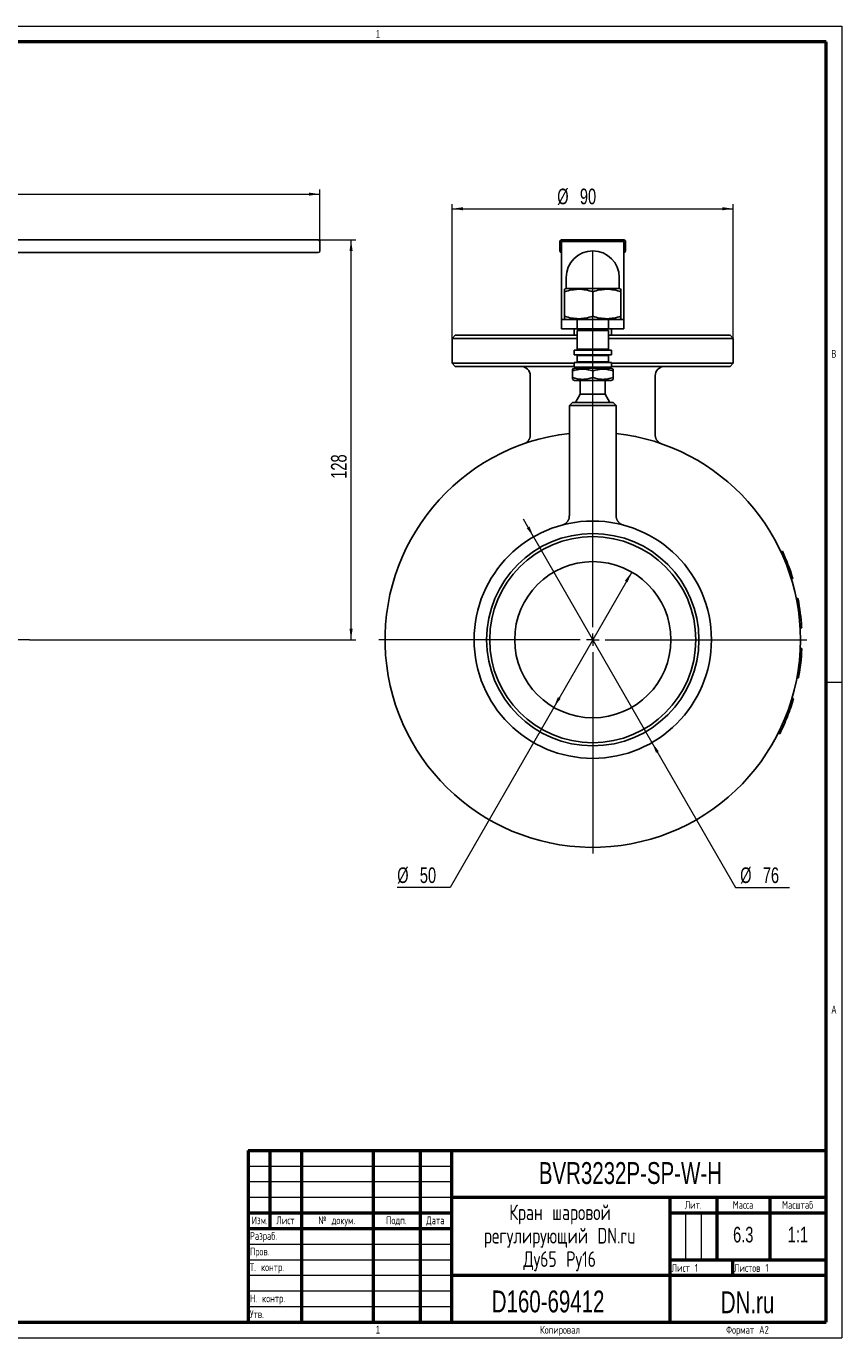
# Model space of a CAD drawing. Header units: millimetres. Extents: x 0 to 594, y 0 to 420.
# Tile 19 of 19: x 333 to 594, y 0 to 420. Entities that reach past the tile are written whole.
import ezdxf

# ---------------------------------------------------------------- set-up
doc = ezdxf.new("R2010")
doc.units = ezdxf.units.MM
doc.linetypes.add('CENTERX2', pattern=[20.32, 12.7, -2.54, 2.54, -2.54])
doc.layers.add('ОСЕВЫЕ', color=7, linetype='Continuous')
doc.layers.add('ОСНОВНОЙ', color=7, linetype='Continuous', lineweight=25)
doc.styles.add('SLDTEXTSTYLE0', font='TXT', dxfattribs={"width": 0.7, "bigfont": 'bigfont'})
doc.styles.add('SLDTEXTSTYLE1', font='TXT', dxfattribs={"width": 0.7})
doc.styles.add('SLDTEXTSTYLE2', font='TXT', dxfattribs={"width": 0.605})
doc.dimstyles.new('SLDDIMSTYLE1', dxfattribs={"dimtxt": 5, "dimasz": 3.5, "dimexe": 0, "dimexo": 0.0625, "dimgap": 1.25, "dimtad": 2, "dimrnd": 1e-09, "dimzin": 12, "dimdsep": 46, "dimtxsty": 'SLDTEXTSTYLE1', "dimsah": 1, "dimcen": 0.09, "dimadec": 0, "dimazin": 3, "dimtol": 1, "dimtfac": 1, "dimtdec": 3, "dimtofl": 0, "dimtmove": 0, "dimatfit": 3, "dimfxl": 1, "dimfrac": 2, "dimtolj": 1, "dimarcsym": 0})
doc.dimstyles.new('SLDDIMSTYLE2', dxfattribs={"dimtxt": 5, "dimasz": 3.5, "dimexe": 0, "dimexo": 0.0625, "dimgap": 1.25, "dimtad": 0, "dimtih": 1, "dimtoh": 1, "dimrnd": 1e-09, "dimzin": 12, "dimdsep": 46, "dimtxsty": 'SLDTEXTSTYLE1', "dimsah": 1, "dimcen": 0, "dimadec": 0, "dimazin": 3, "dimtol": 1, "dimtfac": 1, "dimtdec": 3, "dimtmove": 0, "dimatfit": 3, "dimfxl": 1, "dimfrac": 2, "dimtolj": 1, "dimarcsym": 0})

# ---------------------------------------------------------------- blocks, each defined once
blk = doc.blocks.new('SW_NOTE_0')
at = {"color": 0, "linetype": 'Continuous', "lineweight": 0, "char_height": 5, "attachment_point": 2, "style": 'SLDTEXTSTYLE0'}
for s, insert in [('Кран шаровой', (17.19, 6.43)), ('регулирующий DN.ru', (17.09, -1.07)), ('Ду65 Ру16', (17.09, -8.57))]:
    blk.add_mtext(s, dxfattribs=dict(at, insert=insert))
blk = doc.blocks.new('_D_1')
at = {"color": 7, "linetype": 'Continuous', "lineweight": 0}
for p, q in [((416.9, 351.55), (438.4, 351.55)), ((436.9, 223.55), (436.9, 351.55)), ((333.9, 223.55), (438.4, 223.55))]:
    blk.add_line(p, q, dxfattribs=at)
at = {"color": 7, "linetype": 'Continuous', "lineweight": 18}
for points in [[(436.9, 351.55), (436.4, 348.05), (437.4, 348.05)], [(436.9, 223.55), (437.4, 227.05), (436.4, 227.05)]]:
    blk.add_solid(points, dxfattribs=at)
at = {"color": 7, "linetype": 'Continuous', "lineweight": 18, "insert": (430.46, 275.08), "char_height": 5, "attachment_point": 1, "rotation": 90, "style": 'SLDTEXTSTYLE1'}
blk.add_mtext('128', dxfattribs=at)
blk = doc.blocks.new('_D_2')
at = {"color": 7, "linetype": 'Continuous', "lineweight": 0}
for p, q in [((181.9, 346.65), (181.9, 367.73)), ((181.9, 366.23), (426.9, 366.23)), ((426.9, 351.05), (426.9, 367.73))]:
    blk.add_line(p, q, dxfattribs=at)
at = {"color": 7, "linetype": 'Continuous', "lineweight": 18}
for points in [[(181.9, 366.23), (185.4, 365.73), (185.4, 366.73)], [(426.9, 366.23), (423.4, 366.73), (423.4, 365.73)]]:
    blk.add_solid(points, dxfattribs=at)
at = {"color": 7, "linetype": 'Continuous', "lineweight": 18, "insert": (312.52, 372.68), "char_height": 5, "attachment_point": 1, "style": 'SLDTEXTSTYLE1'}
blk.add_mtext('245', dxfattribs=at)
blk = doc.blocks.new('_D_3')
at = {"color": 7, "linetype": 'Continuous', "lineweight": 0}
for p, q in [((469.28, 320.05), (469.28, 363.05)), ((469.28, 361.55), (559.28, 361.55)), ((559.28, 320.05), (559.28, 363.05))]:
    blk.add_line(p, q, dxfattribs=at)
at = {"color": 7, "linetype": 'Continuous', "lineweight": 18}
for points in [[(469.28, 361.55), (472.78, 361.05), (472.78, 362.05)], [(559.28, 361.55), (555.78, 362.05), (555.78, 361.05)]]:
    blk.add_solid(points, dxfattribs=at)
at = {"color": 7, "linetype": 'Continuous', "lineweight": 18, "char_height": 5, "attachment_point": 1, "style": 'SLDTEXTSTYLE1'}
for s, insert in [('%%c', (502.9, 367.99)), ('90', (510.15, 367.99))]:
    blk.add_mtext(s, dxfattribs=dict(at, insert=insert))
blk = doc.blocks.new('_D_4')
at = {"color": 7, "linetype": 'Continuous', "lineweight": 0}
for p, q in [((526.75, 245.22), (501.81, 201.88)), ((501.81, 201.88), (468.62, 144.18)), ((468.62, 144.18), (451.67, 144.18))]:
    blk.add_line(p, q, dxfattribs=at)
at = {"color": 7, "linetype": 'Continuous', "lineweight": 18}
for points in [[(526.75, 245.22), (524.57, 242.43), (525.43, 241.94)], [(501.81, 201.88), (503.99, 204.66), (503.12, 205.16)]]:
    blk.add_solid(points, dxfattribs=at)
at = {"color": 7, "linetype": 'Continuous', "lineweight": 18, "char_height": 5, "attachment_point": 1, "style": 'SLDTEXTSTYLE1'}
for s, insert in [('%%c', (451.67, 150.63)), ('50', (458.92, 150.63))]:
    blk.add_mtext(s, dxfattribs=dict(at, insert=insert))
blk = doc.blocks.new('_D_5')
at = {"color": 7, "linetype": 'Continuous', "lineweight": 0}
for p, q in [((495.33, 256.49), (492.09, 262.12)), ((495.33, 256.49), (533.23, 190.61)), ((533.23, 190.61), (559.94, 144.18)), ((559.94, 144.18), (577.25, 144.18))]:
    blk.add_line(p, q, dxfattribs=at)
at = {"color": 7, "linetype": 'Continuous', "lineweight": 18}
for points in [[(495.33, 256.49), (494.02, 259.77), (493.15, 259.27)], [(533.23, 190.61), (534.54, 187.33), (535.41, 187.83)]]:
    blk.add_solid(points, dxfattribs=at)
at = {"color": 7, "linetype": 'Continuous', "lineweight": 18, "char_height": 5, "attachment_point": 1, "style": 'SLDTEXTSTYLE1'}
for s, insert in [('%%c', (561.47, 150.63)), ('76', (568.72, 150.63))]:
    blk.add_mtext(s, dxfattribs=dict(at, insert=insert))
blk = doc.blocks.new('SW_CENTERMARKSYMBOL_0')
at = {"color": 0, "linetype": 'Continuous', "lineweight": 18}
for p, q in [((0, 4), (0, 124.62)), ((-4, 0), (-68.5, 0)), ((0, 0), (-2, 0)), ((0, 0), (0, 2)), ((0, 0), (0, -2)), ((0, 0), (2, 0)), ((4, 0), (68.5, 0)), ((0, -4), (0, -68.5))]:
    blk.add_line(p, q, dxfattribs=at)

msp = doc.modelspace()

# ---------------------------------------------------------------- linework, layer by layer
at = {"color": 7, "linetype": 'Continuous', "lineweight": 50}
for p, q in [((589, 415), (20, 415)), ((589, 5), (589, 415)), ((404, 60), (589, 60)), ((404, 60), (404, 5)), ((411, 35), (411, 60)), ((421, 60), (421, 5)), ((444, 60), (444, 5)), ((459, 60), (459, 5)), ((469, 60), (469, 5)), ((469, 45), (589, 45)), ((539, 45), (539, 5)), ((554, 45), (554, 25)), ((571, 45), (571, 25)), ((404, 40), (469, 40)), ((539, 40), (589, 40)), ((404, 35), (469, 35)), ((539, 25), (589, 25)), ((559, 25), (559, 20)), ((469, 20), (589, 20)), ((20, 5), (589, 5))]:
    msp.add_line(p, q, dxfattribs=at)
at = {"color": 7, "linetype": 'Continuous', "lineweight": 25}
for p, q in [((306.9, 351.549), (416.9, 351.549)), ((416.9, 351.549), (426.4, 351.549)), ((426.9, 351.049), (426.9, 348.049)), ((503.779, 351.049), (503.779, 348.049)), ((524.279, 351.549), (504.279, 351.549)), ((504.279, 351.049), (524.279, 351.049)), ((504.279, 349.877), (504.279, 351.049)), ((504.279, 349.877), (504.279, 326.342)), ((524.279, 351.049), (524.279, 349.877)), ((524.279, 349.877), (524.279, 326.342)), ((524.779, 351.049), (524.779, 348.049)), ((416.9, 347.549), (306.9, 347.549)), ((426.4, 347.549), (416.9, 347.549)), ((505.779, 336.049), (505.279, 335.76)), ((505.779, 339.549), (505.779, 336.049)), ((522.779, 336.049), (505.779, 336.049)), ((522.779, 336.049), (522.779, 339.549)), ((523.279, 335.76), (522.779, 336.049)), ((505.279, 334.956), (505.279, 327.141)), ((514.279, 334.956), (514.279, 327.141)), ((523.279, 334.956), (523.279, 327.141)), ((504.279, 326.049), (504.279, 326.342)), ((504.279, 323.049), (504.279, 326.049)), ((504.279, 326.049), (509.279, 326.049)), ((505.279, 326.337), (505.779, 326.049)), ((509.279, 326.049), (509.279, 323.049)), ((519.279, 326.049), (509.279, 326.049)), ((519.279, 323.049), (519.279, 326.049)), ((519.279, 326.049), (524.279, 326.049)), ((522.779, 326.049), (523.279, 326.337)), ((524.279, 326.342), (524.279, 326.049)), ((524.279, 326.049), (524.279, 323.049)), ((470.279, 321.049), (469.279, 320.049)), ((469.279, 320.049), (469.279, 312.049)), ((509.279, 320.049), (469.279, 320.049)), ((470.279, 321.049), (509.279, 321.049)), ((509.279, 323.049), (504.279, 323.049)), ((508.279, 323.049), (508.279, 321.049)), ((519.279, 323.049), (509.279, 323.049)), ((509.279, 322.549), (509.279, 316.549)), ((519.279, 322.549), (509.279, 322.549)), ((524.279, 323.049), (519.279, 323.049)), ((519.279, 316.549), (519.279, 322.549)), ((519.279, 321.049), (558.279, 321.049)), ((559.279, 320.049), (519.279, 320.049)), ((520.279, 321.049), (520.279, 323.049)), ((559.279, 320.049), (558.279, 321.049)), ((559.279, 312.049), (559.279, 320.049)), ((508.279, 316.299), (508.279, 314.799)), ((520.279, 316.299), (508.279, 316.299)), ((509.279, 316.549), (514.279, 316.549)), ((510.279, 316.549), (510.279, 316.299)), ((514.279, 316.549), (519.279, 316.549)), ((518.279, 316.299), (518.279, 316.549)), ((520.279, 314.799), (520.279, 316.299)), ((469.279, 312.049), (470.279, 311.049)), ((469.279, 312.049), (508.279, 312.049)), ((508.279, 311.049), (470.279, 311.049)), ((520.279, 314.799), (508.279, 314.799)), ((508.279, 312.299), (508.279, 310.799)), ((520.279, 312.299), (508.279, 312.299)), ((509.279, 314.549), (509.279, 312.549)), ((509.279, 314.549), (514.279, 314.549)), ((509.279, 312.549), (514.279, 312.549)), ((510.279, 314.799), (510.279, 314.549)), ((510.279, 312.549), (510.279, 312.299)), ((514.279, 314.549), (519.279, 314.549)), ((514.279, 312.549), (519.279, 312.549)), ((518.279, 314.549), (518.279, 314.799)), ((518.279, 312.299), (518.279, 312.549)), ((519.279, 312.549), (519.279, 314.549)), ((520.279, 310.799), (520.279, 312.299)), ((520.279, 312.049), (559.279, 312.049)), ((558.279, 311.049), (520.279, 311.049)), ((558.279, 311.049), (559.279, 312.049)), ((494.279, 308.049), (494.279, 289.136)), ((508.429, 310.549), (507.779, 310.174)), ((507.779, 309.593), (507.779, 307.505)), ((507.779, 306.924), (508.429, 306.549)), ((520.279, 310.799), (508.279, 310.799)), ((508.429, 310.549), (514.279, 310.549)), ((510.279, 310.799), (510.279, 310.549)), ((514.279, 310.549), (520.129, 310.549)), ((514.279, 309.593), (514.279, 307.505)), ((518.279, 310.549), (518.279, 310.799)), ((520.779, 310.174), (520.129, 310.549)), ((520.129, 306.549), (520.779, 306.924)), ((520.779, 309.593), (520.779, 307.505)), ((534.279, 289.137), (534.279, 308.049)), ((508.429, 306.549), (514.279, 306.549)), ((510.279, 306.549), (510.279, 302.147)), ((514.279, 306.549), (520.129, 306.549)), ((518.279, 302.147), (518.279, 306.549)), ((507.779, 299.549), (506.779, 298.549)), ((506.779, 298.549), (506.779, 263.183)), ((514.279, 298.549), (506.779, 298.549)), ((507.779, 299.549), (514.279, 299.549)), ((510.279, 302.147), (508.779, 299.549)), ((510.279, 302.147), (514.279, 302.147)), ((514.279, 302.147), (518.279, 302.147)), ((514.279, 299.549), (520.779, 299.549)), ((521.779, 298.549), (514.279, 298.549)), ((519.779, 299.549), (518.279, 302.147)), ((521.779, 298.549), (520.779, 299.549)), ((521.779, 263.184), (521.779, 298.549)), ((575.008, 251.85), (574.555, 251.638)), ((578.271, 243.397), (577.794, 243.249)), ((578.306, 243.286), (577.828, 243.138)), ((578.34, 243.175), (577.862, 243.028)), ((579.957, 236.791), (579.467, 236.692)), ((580.003, 236.563), (579.512, 236.466)), ((581.158, 227.576), (580.658, 227.546)), ((581.171, 227.344), (580.672, 227.316)), ((581.211, 220.527), (580.711, 220.55)), ((581.221, 220.76), (580.721, 220.78)), ((581.207, 220.527), (581.221, 220.76)), ((580.149, 211.295), (579.657, 211.387)), ((580.191, 211.524), (579.699, 211.614)), ((577.173, 201.948), (577.646, 201.785)), ((578.083, 204.806), (578.563, 204.665)), ((573.683, 193.659), (574.13, 193.435)), ((574.971, 196.369), (575.427, 196.164))]:
    msp.add_line(p, q, dxfattribs=at)
at = {"color": 7, "linetype": 'CENTERX2', "lineweight": 18}
msp.add_line((333.9, 223.549), (29.9, 223.549), dxfattribs=at)
at = {"color": 7, "linetype": 'Continuous', "lineweight": 18}
for p, q in [((404, 55), (469, 55)), ((404, 50), (469, 50)), ((404, 45), (469, 45)), ((544, 40), (544, 25)), ((549, 40), (549, 25)), ((404, 30), (469, 30)), ((404, 25), (469, 25)), ((404, 20), (469, 20)), ((404, 15), (469, 15)), ((404, 10), (469, 10))]:
    msp.add_line(p, q, dxfattribs=at)
at = {"color": 7, "linetype": 'Continuous', "lineweight": 25}
for radius in [38, 34, 33, 25]:
    msp.add_circle((514.279, 223.549), radius, dxfattribs=at)
for centre, radius, start, end in [((426.4, 351.049), 0.5, 0, 90), ((504.279, 351.049), 0.5, 90, 180), ((524.279, 351.049), 0.5, 0, 90), ((426.4, 348.049), 0.5, 270, 0), ((504.279, 348.049), 0.5, 180, 270), ((514.279, 339.549), 8.5, 0, 180), ((524.279, 348.049), 0.5, 270, 0), ((491.279, 308.049), 3, 0, 90), ((537.279, 308.049), 3, 90, 180), ((514.279, 223.549), 66.5, 96.47571, 0), ((514.279, 223.549), 66.5, 0, 83.52429), ((514.279, 223.549), 67, 17.23181, 24.98613), ((514.279, 223.549), 67, 3.44636, 11.20068), ((514.279, 223.549), 67, 349.66091, 357.41523), ((514.279, 223.549), 67, 335.87546, 341.04501), ((514.279, 223.549), 67, 341.04501, 343.62978), ((514.279, 223.549), 67, 333.29069, 335.87546)]:
    msp.add_arc(centre, radius, start, end, dxfattribs=at)
for points, knots in [([(514.279, 334.956), (513.544, 335.201), (512.804, 335.403), (511.308, 335.683), (510.552, 335.76), (509.405, 335.76), (509.02, 335.742), (508.26, 335.668), (507.882, 335.614), (506.756, 335.404), (506.014, 335.201), (505.279, 334.956)], [0, 0, 0, 0, 0.25, 0.25, 0.5, 0.5, 0.625, 0.625, 0.75, 0.75, 1, 1, 1, 1]), ([(505.279, 334.956), (505.279, 335.073), (505.279, 335.248), (505.279, 335.432), (505.279, 335.55), (505.279, 335.645), (505.279, 335.713), (505.279, 335.754), (505.279, 335.757), (505.279, 335.759)], [0, 0, 0, 0, 0.2508351, 0.3767053, 0.5025714, 0.6302476, 0.7579198, 0.8864507, 1, 1, 1, 1]), ([(523.279, 334.956), (522.544, 335.201), (521.804, 335.403), (520.308, 335.683), (519.552, 335.76), (518.405, 335.76), (518.02, 335.742), (517.26, 335.668), (516.882, 335.614), (515.756, 335.404), (515.014, 335.201), (514.279, 334.956)], [0, 0, 0, 0, 0.25, 0.25, 0.5, 0.5, 0.625, 0.625, 0.75, 0.75, 1, 1, 1, 1]), ([(523.279, 335.759), (523.279, 335.759), (523.279, 335.764), (523.279, 335.746), (523.279, 335.706), (523.279, 335.637), (523.279, 335.545), (523.279, 335.428), (523.279, 335.246), (523.279, 335.072), (523.279, 334.956)], [0, 0, 0, 0, 0.0149803, 0.1364508, 0.2579227, 0.3801548, 0.5023902, 0.6265604, 0.7507346, 1, 1, 1, 1]), ([(505.279, 327.141), (506.013, 326.896), (506.754, 326.695), (508.249, 326.415), (509.005, 326.338), (510.153, 326.337), (510.537, 326.356), (511.297, 326.429), (511.675, 326.484), (512.801, 326.694), (513.543, 326.896), (514.279, 327.141)], [0, 0, 0, 0, 0.25, 0.25, 0.5, 0.5, 0.625, 0.625, 0.75, 0.75, 1, 1, 1, 1]), ([(505.279, 326.339), (505.279, 326.338), (505.279, 326.334), (505.279, 326.351), (505.279, 326.392), (505.279, 326.46), (505.279, 326.553), (505.279, 326.669), (505.279, 326.852), (505.279, 327.025), (505.279, 327.141)], [0, 0, 0, 0, 0.0149803, 0.1364508, 0.2579227, 0.3801548, 0.5023902, 0.6265604, 0.7507346, 1, 1, 1, 1]), ([(514.279, 327.141), (515.013, 326.896), (515.754, 326.695), (517.249, 326.415), (518.005, 326.338), (519.153, 326.337), (519.537, 326.356), (520.297, 326.429), (520.675, 326.484), (521.801, 326.694), (522.543, 326.896), (523.279, 327.141)], [0, 0, 0, 0, 0.25, 0.25, 0.5, 0.5, 0.625, 0.625, 0.75, 0.75, 1, 1, 1, 1]), ([(523.279, 327.141), (523.279, 327.025), (523.279, 326.849), (523.279, 326.666), (523.279, 326.547), (523.279, 326.453), (523.279, 326.385), (523.279, 326.344), (523.279, 326.341), (523.279, 326.339)], [0, 0, 0, 0, 0.25083506, 0.3767053, 0.50257138, 0.63024757, 0.7579198, 0.88645073, 1, 1, 1, 1]), ([(507.779, 310.172), (507.779, 310.172), (507.779, 310.185), (507.779, 310.138), (507.779, 310.028), (507.779, 309.843), (507.779, 309.677), (507.779, 309.593)], [0, 0, 0, 0, 0.0127474, 0.2562036, 0.5012033, 0.7501205, 1, 1, 1, 1]), ([(507.779, 309.593), (508.309, 309.77), (508.844, 309.916), (509.924, 310.118), (510.47, 310.173), (511.299, 310.174), (511.576, 310.16), (512.126, 310.107), (512.398, 310.068), (513.212, 309.916), (513.747, 309.77), (514.279, 309.593)], [0, 0, 0, 0, 0.25, 0.25, 0.5, 0.5, 0.625, 0.625, 0.75, 0.75, 1, 1, 1, 1]), ([(507.779, 307.505), (507.779, 307.421), (507.779, 307.252), (507.779, 307.069), (507.779, 306.946), (507.779, 306.933), (507.779, 306.926)], [0, 0, 0, 0, 0.2503337, 0.5015276, 0.7562926, 1, 1, 1, 1]), ([(514.279, 307.505), (513.748, 307.328), (513.213, 307.182), (512.133, 306.98), (511.588, 306.924), (510.759, 306.924), (510.481, 306.937), (509.932, 306.99), (509.659, 307.03), (508.846, 307.181), (508.31, 307.328), (507.779, 307.505)], [0, 0, 0, 0, 0.25, 0.25, 0.5, 0.5, 0.625, 0.625, 0.75, 0.75, 1, 1, 1, 1]), ([(514.279, 309.593), (514.809, 309.77), (515.344, 309.916), (516.424, 310.118), (516.97, 310.173), (517.799, 310.174), (518.076, 310.16), (518.626, 310.107), (518.898, 310.068), (519.712, 309.916), (520.247, 309.77), (520.779, 309.593)], [0, 0, 0, 0, 0.25, 0.25, 0.5, 0.5, 0.625, 0.625, 0.75, 0.75, 1, 1, 1, 1]), ([(520.779, 307.505), (520.248, 307.328), (519.713, 307.182), (518.633, 306.98), (518.088, 306.924), (517.259, 306.924), (516.981, 306.937), (516.432, 306.99), (516.159, 307.03), (515.346, 307.181), (514.81, 307.328), (514.279, 307.505)], [0, 0, 0, 0, 0.25, 0.25, 0.5, 0.5, 0.625, 0.625, 0.75, 0.75, 1, 1, 1, 1]), ([(520.779, 309.593), (520.779, 309.677), (520.779, 309.845), (520.779, 310.029), (520.779, 310.152), (520.779, 310.165), (520.779, 310.172)], [0, 0, 0, 0, 0.2503337, 0.5015276, 0.7562926, 1, 1, 1, 1]), ([(520.779, 306.926), (520.779, 306.925), (520.779, 306.912), (520.779, 306.959), (520.779, 307.07), (520.779, 307.254), (520.779, 307.421), (520.779, 307.505)], [0, 0, 0, 0, 0.0127474, 0.2562036, 0.5012033, 0.7501205, 1, 1, 1, 1]), ([(494.277, 289.136), (494.277, 289.08), (494.277, 288.946), (494.256, 288.739), (494.218, 288.517), (494.164, 288.301), (494.096, 288.093), (494.014, 287.893), (493.919, 287.703), (493.814, 287.523), (493.698, 287.355), (493.575, 287.198), (493.444, 287.054), (493.309, 286.922), (493.172, 286.803), (493.033, 286.697), (492.897, 286.605), (492.766, 286.526), (492.643, 286.46), (492.534, 286.407), (492.447, 286.369), (492.385, 286.344), (492.345, 286.329), (492.322, 286.32), (492.307, 286.314), (492.302, 286.313), (492.299, 286.312)], [0, 0, 0, 0, 0.045935, 0.1073671, 0.1679961, 0.2278015, 0.2867524, 0.344806, 0.4019063, 0.4579815, 0.5129406, 0.5666693, 0.6190235, 0.6698211, 0.7188305, 0.7657552, 0.8102117, 0.8516982, 0.889541, 0.9227433, 0.9493383, 0.9665404, 0.9771105, 0.9851534, 0.9919955, 1, 1, 1, 1]), ([(536.258, 286.312), (536.255, 286.313), (536.251, 286.314), (536.231, 286.321), (536.198, 286.334), (536.149, 286.353), (536.07, 286.387), (535.946, 286.444), (535.784, 286.529), (535.607, 286.639), (535.441, 286.759), (535.284, 286.889), (535.136, 287.03), (534.992, 287.187), (534.856, 287.359), (534.732, 287.543), (534.62, 287.737), (534.523, 287.941), (534.44, 288.152), (534.374, 288.371), (534.325, 288.594), (534.293, 288.821), (534.278, 289.002), (534.28, 289.108), (534.281, 289.137)], [0, 0, 0, 0, 0.0079519, 0.017136, 0.026707, 0.040281, 0.0602664, 0.0968386, 0.1504304, 0.2075509, 0.2647392, 0.3163493, 0.3720343, 0.4296181, 0.4884953, 0.5482403, 0.6085865, 0.6693613, 0.7304499, 0.7917736, 0.8532764, 0.9149179, 0.9766677, 1, 1, 1, 1]), ([(506.777, 263.183), (506.777, 263.151), (506.779, 263.041), (506.764, 262.856), (506.731, 262.628), (506.68, 262.408), (506.615, 262.194), (506.535, 261.989), (506.441, 261.793), (506.336, 261.607), (506.219, 261.433), (506.094, 261.27), (505.96, 261.119), (505.821, 260.981), (505.677, 260.856), (505.53, 260.744), (505.384, 260.645), (505.239, 260.56), (505.1, 260.487), (504.97, 260.428), (504.857, 260.382), (504.767, 260.349), (504.702, 260.327), (504.658, 260.314), (504.627, 260.304), (504.605, 260.298), (504.589, 260.293), (504.58, 260.291), (504.577, 260.29), (504.576, 260.29)], [0, 0, 0, 0, 0.0237684, 0.0808419, 0.1371928, 0.1928146, 0.2476917, 0.3017992, 0.355102, 0.4075531, 0.4590921, 0.5096425, 0.5591074, 0.6073652, 0.6542619, 0.6996015, 0.7431321, 0.7845227, 0.8233199, 0.8588331, 0.8897449, 0.9135739, 0.9297763, 0.9414744, 0.9514651, 0.9619754, 0.974489, 0.9912893, 1, 1, 1, 1]), ([(523.983, 260.289), (523.982, 260.29), (523.98, 260.29), (523.97, 260.293), (523.952, 260.298), (523.927, 260.305), (523.891, 260.316), (523.839, 260.332), (523.763, 260.358), (523.658, 260.398), (523.515, 260.459), (523.347, 260.543), (523.173, 260.645), (523.007, 260.758), (522.848, 260.882), (522.69, 261.024), (522.54, 261.18), (522.398, 261.351), (522.268, 261.533), (522.152, 261.726), (522.049, 261.928), (521.962, 262.139), (521.891, 262.356), (521.836, 262.578), (521.799, 262.805), (521.779, 263.007), (521.78, 263.134), (521.78, 263.184)], [0, 0, 0, 0, 0.0122963, 0.032429, 0.0455509, 0.0569611, 0.0679009, 0.0808481, 0.0995881, 0.1277321, 0.1636771, 0.2133727, 0.2650457, 0.3107625, 0.3606781, 0.4124844, 0.4655876, 0.5195547, 0.5741159, 0.629098, 0.6843863, 0.7399026, 0.7955922, 0.8514154, 0.9073427, 0.9633517, 1, 1, 1, 1]), ([(574.939, 250.799), (574.939, 250.799), (574.939, 250.798), (574.943, 250.789), (574.952, 250.769), (574.968, 250.735), (574.985, 250.696), (575.003, 250.655), (575.024, 250.61), (575.036, 250.582), (575.042, 250.569)], [0, 0, 0, 0, 0.1250136, 0.2500235, 0.5000232, 0.6288373, 0.7500175, 0.8750021, 0.9374952, 1, 1, 1, 1]), ([(577.443, 244.346), (577.448, 244.332), (577.457, 244.304), (577.472, 244.259), (577.489, 244.206), (577.504, 244.158), (577.513, 244.132), (577.514, 244.13), (577.514, 244.128)], [0, 0, 0, 0, 0.0625097, 0.1250045, 0.2499825, 0.4999414, 0.74996, 1, 1, 1, 1]), ([(578.079, 244.007), (578.07, 244.033), (578.063, 244.057), (578.053, 244.087), (578.05, 244.096), (578.046, 244.109), (578.045, 244.113), (578.043, 244.118), (578.042, 244.12), (578.041, 244.124), (578.041, 244.125), (578.034, 244.147), (578.027, 244.167), (578.015, 244.206), (578.008, 244.225), (577.988, 244.287), (577.975, 244.327), (577.957, 244.383), (577.951, 244.401), (577.943, 244.427), (577.94, 244.436), (577.936, 244.448), (577.934, 244.453), (577.931, 244.461), (577.93, 244.465), (577.916, 244.507), (577.905, 244.541), (577.89, 244.586), (577.886, 244.6), (577.879, 244.62), (577.877, 244.626), (577.874, 244.635), (577.873, 244.638), (577.871, 244.644), (577.87, 244.647), (577.865, 244.662), (577.861, 244.673), (577.855, 244.692), (577.853, 244.7), (577.85, 244.708), (577.849, 244.711), (577.848, 244.714), (577.848, 244.715), (577.847, 244.716), (577.847, 244.717), (577.847, 244.718), (577.846, 244.718), (577.846, 244.72), (577.845, 244.722), (577.844, 244.725)], [0, 0, 0, 0, 0.0625, 0.0625, 0.09375, 0.09375, 0.109375, 0.109375, 0.1171875, 0.1171875, 0.125, 0.125, 0.1875, 0.1875, 0.25, 0.25, 0.375, 0.375, 0.4375, 0.4375, 0.46875, 0.46875, 0.484375, 0.484375, 0.5, 0.5, 0.625, 0.625, 0.6875, 0.6875, 0.71875, 0.71875, 0.734375, 0.734375, 0.75, 0.75, 0.8125, 0.8125, 0.875, 0.875, 0.90625, 0.90625, 0.921875, 0.921875, 0.9296875, 0.9296875, 0.9375, 0.9375, 1, 1, 1, 1]), ([(578.306, 243.286), (578.304, 243.29), (578.302, 243.298), (578.287, 243.345), (578.275, 243.385), (578.271, 243.397)], [0, 0, 0, 0, 0.4134188, 0.8269688, 1, 1, 1, 1]), ([(578.34, 243.175), (578.339, 243.176), (578.338, 243.18), (578.334, 243.194), (578.325, 243.223), (578.314, 243.26), (578.303, 243.295), (578.298, 243.31)], [0, 0, 0, 0, 0.21772621, 0.41120834, 0.60718385, 0.82012208, 1, 1, 1, 1]), ([(580.003, 236.563), (580.002, 236.564), (579.994, 236.604), (579.982, 236.666), (579.97, 236.727), (579.963, 236.76), (579.959, 236.779), (579.958, 236.788), (579.957, 236.79), (579.957, 236.791)], [0, 0, 0, 0, 0.00754324, 0.25030688, 0.49966789, 0.62949966, 0.75320574, 0.85805263, 1, 1, 1, 1]), ([(580.265, 231.797), (580.265, 231.796), (580.266, 231.794), (580.267, 231.783), (580.27, 231.759), (580.273, 231.73), (580.277, 231.704), (580.278, 231.691)], [0, 0, 0, 0, 0.2500206, 0.5000335, 0.7500326, 0.8750275, 1, 1, 1, 1]), ([(581.171, 227.344), (581.171, 227.346), (581.171, 227.349), (581.17, 227.358), (581.169, 227.376), (581.167, 227.412), (581.164, 227.474), (581.159, 227.544), (581.157, 227.577)], [0, 0, 0, 0, 0.1503501, 0.2590823, 0.3888835, 0.5182035, 0.7773311, 1, 1, 1, 1]), ([(580.663, 219.628), (580.663, 219.628), (580.663, 219.627), (580.662, 219.617), (580.661, 219.596), (580.659, 219.558), (580.656, 219.515), (580.654, 219.471), (580.65, 219.421), (580.649, 219.391), (580.648, 219.376)], [0, 0, 0, 0, 0.1250136, 0.2500235, 0.5000232, 0.6288373, 0.7500175, 0.8750021, 0.9374952, 1, 1, 1, 1]), ([(580.916, 216.59), (580.917, 216.601), (580.918, 216.61), (580.92, 216.621), (580.92, 216.625), (580.92, 216.63), (580.921, 216.631), (580.921, 216.633), (580.921, 216.634), (580.921, 216.635), (580.921, 216.635), (580.921, 216.636), (580.921, 216.636), (580.922, 216.644), (580.923, 216.65), (580.924, 216.662), (580.924, 216.668), (580.925, 216.677), (580.926, 216.682), (580.926, 216.687), (580.927, 216.689), (580.927, 216.691), (580.927, 216.691), (580.927, 216.692), (580.927, 216.693), (580.927, 216.693), (580.927, 216.693), (580.927, 216.694), (580.927, 216.694), (580.927, 216.697), (580.928, 216.7), (580.928, 216.702)], [0, 0, 0, 0, 0.125, 0.125, 0.1875, 0.1875, 0.21875, 0.21875, 0.234375, 0.234375, 0.2421875, 0.2421875, 0.25, 0.25, 0.375, 0.375, 0.5, 0.5, 0.625, 0.625, 0.6875, 0.6875, 0.71875, 0.71875, 0.734375, 0.734375, 0.7421875, 0.7421875, 0.75, 0.75, 1, 1, 1, 1]), ([(580.979, 217.219), (580.981, 217.235), (580.982, 217.249), (580.983, 217.266), (580.984, 217.272), (580.985, 217.279), (580.985, 217.281), (580.985, 217.284), (580.985, 217.285), (580.985, 217.287), (580.985, 217.287), (580.986, 217.288), (580.986, 217.288), (580.987, 217.3), (580.988, 217.31), (580.989, 217.324), (580.989, 217.329), (580.99, 217.335), (580.99, 217.337), (580.991, 217.341), (580.991, 217.343), (580.992, 217.354), (580.992, 217.361), (580.993, 217.371), (580.993, 217.374), (580.994, 217.377), (580.994, 217.378), (580.994, 217.38), (580.994, 217.381), (580.994, 217.382), (580.994, 217.382), (580.995, 217.388), (580.995, 217.393), (580.996, 217.396)], [0, 0, 0, 0, 0.125, 0.125, 0.1875, 0.1875, 0.21875, 0.21875, 0.234375, 0.234375, 0.2421875, 0.2421875, 0.25, 0.25, 0.375, 0.375, 0.4375, 0.4375, 0.46875, 0.46875, 0.5, 0.5, 0.625, 0.625, 0.6875, 0.6875, 0.71875, 0.71875, 0.734375, 0.734375, 0.75, 0.75, 1, 1, 1, 1]), ([(579.896, 212.749), (579.893, 212.734), (579.889, 212.706), (579.881, 212.659), (579.872, 212.604), (579.864, 212.554), (579.859, 212.527), (579.858, 212.524), (579.858, 212.523)], [0, 0, 0, 0, 0.0625097, 0.1250045, 0.2499825, 0.4999414, 0.74996, 1, 1, 1, 1]), ([(580.149, 211.295), (580.149, 211.298), (580.15, 211.302), (580.152, 211.313), (580.156, 211.334), (580.164, 211.378), (580.175, 211.438), (580.187, 211.502), (580.191, 211.526)], [0, 0, 0, 0, 0.1643872, 0.281723, 0.4199316, 0.5635017, 0.8382334, 1, 1, 1, 1])]:
    msp.add_open_spline(points, degree=3, knots=knots, dxfattribs=at)
at = {"layer": 'ОСЕВЫЕ', "lineweight": 18}
for p, q in [((0, 420), (594, 420)), ((594, 420), (594, 0)), ((0, 0), (594, 0))]:
    msp.add_line(p, q, dxfattribs=at)
at = {"layer": 'ОСНОВНОЙ', "linetype": 'Continuous', "lineweight": 18}
for p, q in [((20, 415), (589, 415)), ((589, 415), (589, 5)), ((589.001, 210), (588.999, 210)), ((589, 210), (594, 210)), ((589, 5), (20, 5))]:
    msp.add_line(p, q, dxfattribs=at)

# ---------------------------------------------------------------- block references
at = {"color": 7, "linetype": 'Continuous', "lineweight": 0}
for name, p in [('SW_CENTERMARKSYMBOL_0', (514.279, 223.549)), ('SW_NOTE_0', (486.597, 36.247))]:
    msp.add_blockref(name, p, dxfattribs=at)

# ---------------------------------------------------------------- texts
for s, insert, char_height, attachment_point, style in [('BVR3232P-SP-W-H', (526.33, 56.252), 7, 2, 'SLDTEXTSTYLE1'), ('Лит.', (546.433, 43.796), 2.5, 2, 'SLDTEXTSTYLE0'), ('Масса', (562.399, 43.796), 2.5, 2, 'SLDTEXTSTYLE0'), ('Масштаб', (579.862, 43.796), 2.5, 2, 'SLDTEXTSTYLE0'), ('Изм.', (407.65, 38.857), 2.5, 2, 'SLDTEXTSTYLE0'), ('Лист', (415.895, 38.857), 2.5, 2, 'SLDTEXTSTYLE0'), ('№ докум.', (432.312, 38.857), 2.5, 2, 'SLDTEXTSTYLE0'), ('Подп.', (451.412, 38.857), 2.5, 2, 'SLDTEXTSTYLE0'), ('Дата', (463.901, 38.857), 2.5, 2, 'SLDTEXTSTYLE0'), ('Разраб.', (404.5, 33.857), 2.5, 1, 'SLDTEXTSTYLE0'), ('6.3', (562.454, 35.537), 5, 2, 'SLDTEXTSTYLE1'), ('1:1', (579.946, 35.537), 5, 2, 'SLDTEXTSTYLE1'), ('Пров.', (404.5, 28.857), 2.5, 1, 'SLDTEXTSTYLE0'), ('Т. контр.', (404.5, 23.857), 2.5, 1, 'SLDTEXTSTYLE0'), ('Лист 1', (539.5, 23.607), 2.5, 1, 'SLDTEXTSTYLE0'), ('Листов 1', (559.5, 23.607), 2.5, 1, 'SLDTEXTSTYLE0'), ('Н. контр.', (404.5, 13.857), 2.5, 1, 'SLDTEXTSTYLE0'), ('D160-69412', (481.95, 15.138), 7, 1, 'SLDTEXTSTYLE1'), ('DN.ru', (563.834, 14.865), 7, 2, 'SLDTEXTSTYLE1'), ('Утв.', (404.5, 8.796), 2.5, 1, 'SLDTEXTSTYLE0'), ('Копировал', (503.804, 3.796), 2.5, 2, 'SLDTEXTSTYLE0'), ('Формат А2', (563.794, 3.796), 2.5, 2, 'SLDTEXTSTYLE0')]:
    msp.add_mtext(s, dxfattribs=dict(at, insert=insert, char_height=char_height, attachment_point=attachment_point, style=style))
at = {"layer": 'ОСНОВНОЙ', "char_height": 2.5, "attachment_point": 2, "style": 'SLDTEXTSTYLE2'}
for s, insert in [('1', (445.483, 418.823)), ('B', (591.487, 316.323)), ('A', (591.487, 106.323)), ('1', (445.483, 3.823))]:
    msp.add_mtext(s, dxfattribs=dict(at, insert=insert))

# ---------------------------------------------------------------- dimensions: what is measured, and where the dimension line sits
at = {"color": 7, "linetype": 'Continuous', "lineweight": 18}
dim = msp.add_linear_dim(base=(426.9, 366.23), p1=(181.9, 346.649), p2=(426.9, 351.049), dimstyle='SLDDIMSTYLE1', dxfattribs=at)
dim.commit()
dim.dimension.update_dxf_attribs({"geometry": '_D_2', "text_midpoint": (318.212, 366.23), "dimtype": 160})
dim = msp.add_linear_dim(base=(559.279, 361.549), p1=(469.279, 320.049), p2=(559.279, 320.049), text='%%c<>', dimstyle='SLDDIMSTYLE1', dxfattribs=at)
dim.commit()
dim.dimension.update_dxf_attribs({"geometry": '_D_3', "text_midpoint": (510.796, 361.549), "dimtype": 160})
dim = msp.add_linear_dim(base=(436.9, 351.549), p1=(333.9, 223.549), p2=(416.9, 351.549), angle=90, dimstyle='SLDDIMSTYLE1', dxfattribs=at)
dim.commit()
dim.dimension.update_dxf_attribs({"geometry": '_D_1', "text_midpoint": (436.9, 280.409), "dimtype": 160})
for p1, p2, picture, middle in [((533.229, 190.611), (495.328, 256.486), '_D_5', (569.359, 148.275)), ((501.811, 201.879), (526.746, 245.218), '_D_4', (459.379, 148.275))]:
    dim = msp.add_diameter_dim_2p(p1=p1, p2=p2, dimstyle='SLDDIMSTYLE2', dxfattribs=at)
    dim.commit()
    dim.dimension.update_dxf_attribs({"geometry": picture, "text_midpoint": middle, "dimtype": 163})

doc.saveas('drawing.dxf')
